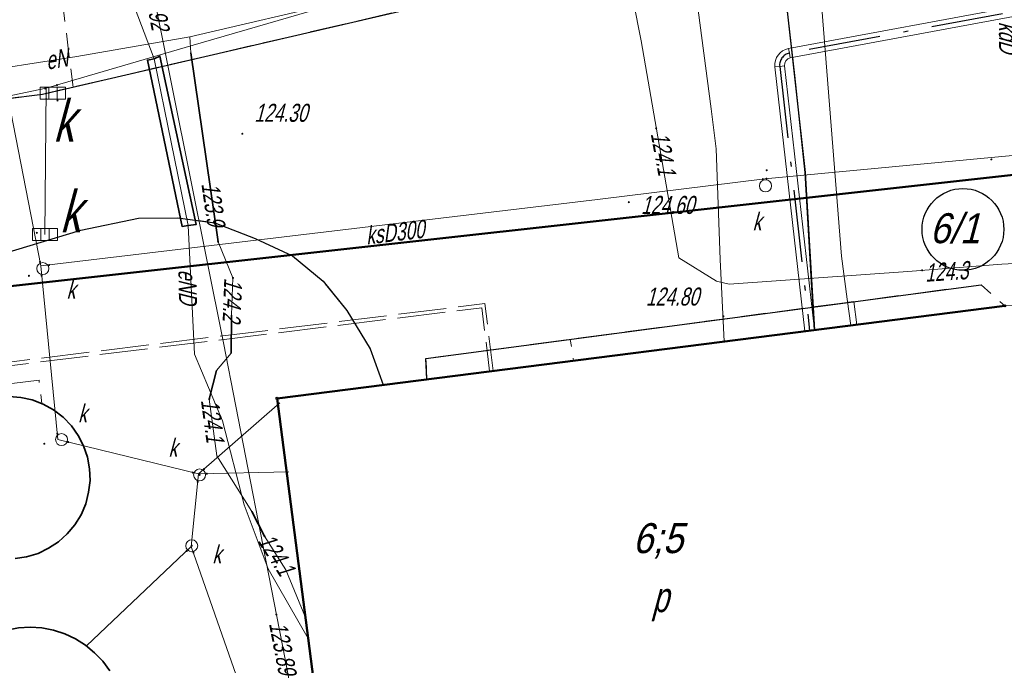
# Model space of a CAD drawing. Extents: x 7463256 to 7464485, y 5957341 to 5958260.
# Tile 16 of 256: x 7463323 to 7463364, y 5957462 to 5957489. Entities that reach past the tile are written whole.
import ezdxf
from ezdxf.enums import TextEntityAlignment as Align

# ---------------------------------------------------------------- set-up
doc = ezdxf.new("R2010")
doc.units = 0
doc.header["$MEASUREMENT"] = 0
for name, pattern in [('1.5_0.5', [2, 1.5, -0.5]), ('GAK', [5.2, 3, -1, 0.2, -1]), ('l219_500', [0]), ('mz1.0_0.5', [1.5, 1, -0.5]), ('mz2.0_0.5', [2.5, 2, -0.5])]:
    doc.linetypes.add(name, pattern=pattern)
doc.layers.get('0').update_dxf_attribs({"color": 2, "linetype": 'CONTINUOUS', "lineweight": 5})
for name, color, linetype in [('219-Linia granicy', 7, 'CONTINUOUS'), ('312-Budynek (powierzchnia)', 7, 'CONTINUOUS'), ('312-Numer ewidencyjny budynku', 7, 'CONTINUOUS'), ('312-Numer ewidencyjny budynku-Atr124', 7, 'CONTINUOUS'), ('@dzialki', 6, 'CONTINUOUS'), ('chodnik (powierzchnia)', 7, 'CONTINUOUS'), ('inna budowla hydrotechniczna (powierzchnia)', 7, 'CONTINUOUS'), ('jezdnia (powierzchnia)', 7, 'CONTINUOUS'), ('kratka ściekowa (punkt)', 7, 'CONTINUOUS'), ('kratka ściekowa (punkt)-Atr17', 7, 'CONTINUOUS'), ('krawężnik (linia)', 7, 'CONTINUOUS'), ('przewód elektroenergetyczny (linia)', 7, 'CONTINUOUS'), ('przewód elektroenergetyczny (linia)-Atr1', 7, 'CONTINUOUS'), ('przewód elektroenergetyczny - projektowany lub w budowie (linia) - ob. projektowany', 7, 'CONTINUOUS'), ('przewód inny - projektowany lub w budowie (linia) - ob. projektowany', 7, 'CONTINUOUS'), ('przewód kanalizacyjny (linia)', 7, 'CONTINUOUS'), ('przewód kanalizacyjny (linia)-Atr1', 7, 'CONTINUOUS'), ('przewód telekomunikacyjny (linia)', 7, 'CONTINUOUS'), ('Punkt budynku', 7, 'CONTINUOUS'), ('punkt o określonej wysokości (sieć elektroenergetyczna)', 7, 'CONTINUOUS'), ('punkt o określonej wysokości (sieć elektroenergetyczna)-Atr2', 7, 'CONTINUOUS'), ('punkt o określonej wysokości (sieć kanalizacyjna)', 7, 'CONTINUOUS'), ('punkt o określonej wysokości (sieć telekomunikacyjna)', 7, 'CONTINUOUS'), ('punkt o określonej wysokości (sieć telekomunikacyjna)-Atr2', 7, 'CONTINUOUS'), ('punkt wysokościowy sztuczny', 7, 'CONTINUOUS'), ('punkt wysokościowy sztuczny-Atr2', 7, 'CONTINUOUS'), ('rura ochronna - przewód elektroenergetyczny (linia)', 7, 'CONTINUOUS'), ('studzienka okrągła - przewód kanalizacyjny (punkt)', 7, 'CONTINUOUS'), ('studzienka okrągła - przewód kanalizacyjny (punkt)-Atr17', 7, 'CONTINUOUS'), ('trawnik (powierzchnia)', 7, 'CONTINUOUS')]:
    doc.layers.add(name, color=color, linetype=linetype)
doc.layers.add('@proj.rury', color=7, linetype='CONTINUOUS', lineweight=20)
doc.layers.add('____proj LSN', color=1, linetype='CONTINUOUS', lineweight=5)
doc.styles.get("Standard").update_dxf_attribs({"font": 'txt', "width": 0.75})

# ---------------------------------------------------------------- blocks, each defined once
blk = doc.blocks.new('PW01')
at = {"linetype": 'Continuous', "lineweight": 13}
h = blk.add_hatch(color=0, dxfattribs=at)
edge = h.paths.add_edge_path()
edge.add_arc((0, 0), 0.045, 0, 360)
blk = doc.blocks.new('US15')
at = {"color": 0, "linetype": 'Continuous', "lineweight": 13}
blk.add_circle((0, 0), 0.25, dxfattribs=at)
blk = doc.blocks.new('US05')
at = {"color": 0, "linetype": 'Continuous', "lineweight": 13}
for p, q in [((-0.525, -0.25), (-0.525, 0.25)), ((-0.525, 0.25), (-0.175, 0.25)), ((-0.175, -0.25), (-0.175, 0.25)), ((-0.175, 0.25), (0.175, 0.25)), ((0.175, -0.25), (0.175, 0.25)), ((0.175, 0.25), (0.525, 0.25)), ((0.525, -0.25), (0.525, 0.25)), ((-0.525, -0.25), (-0.175, -0.25)), ((-0.175, -0.25), (0.175, -0.25)), ((0.175, -0.25), (0.525, -0.25))]:
    blk.add_line(p, q, dxfattribs=at)
blk = doc.blocks.new('PW02')
at = {"linetype": 'Continuous', "lineweight": 13}
h = blk.add_hatch(color=0, dxfattribs=at)
edge = h.paths.add_edge_path()
edge.add_arc((0, 0), 0.045, 0, 360)
blk = doc.blocks.new('PUNKTBUD')
at = {"color": 0}
blk.add_circle((0, 0), 0.045, dxfattribs=at)

msp = doc.modelspace()

# ---------------------------------------------------------------- linework, layer by layer
at = {"layer": '219-Linia granicy', "color": 3, "linetype": 'l219_500', "lineweight": 50, "flags": 128}
msp.add_lwpolyline([(7463373.25, 5957483.26), (7463300.58, 5957475.21)], dxfattribs=at)
at = {"layer": '312-Budynek (powierzchnia)', "color": 7, "linetype": 'Continuous', "lineweight": 50, "flags": 128}
for points in [[(7463333.64, 5957472.96), (7463363.99, 5957476.82)], [(7463336.04, 5957454.48), (7463333.64, 5957472.96)]]:
    msp.add_lwpolyline(points, dxfattribs=at)
at = {"layer": '@dzialki', "lineweight": 30}
msp.add_circle((7463362.245, 5957480.005), 1.705, dxfattribs=at)
at = {"layer": '@proj.rury', "lineweight": 20, "ltscale": 0.1}
for p, q in [((7463368.967, 5957490.141), (7463354.971, 5957487.546)), ((7463369.04, 5957489.748), (7463355.044, 5957487.153)), ((7463354.971, 5957487.546), (7463355.008, 5957487.349)), ((7463355.044, 5957487.153), (7463355.008, 5957487.349)), ((7463354.403, 5957486.779), (7463354.602, 5957486.801)), ((7463355.652, 5957475.769), (7463354.403, 5957486.779)), ((7463354.801, 5957486.824), (7463354.602, 5957486.801)), ((7463356.05, 5957475.814), (7463354.801, 5957486.824)), ((7463355.652, 5957475.769), (7463355.851, 5957475.792)), ((7463356.05, 5957475.814), (7463355.851, 5957475.792))]:
    msp.add_line(p, q, dxfattribs=at)
for radius in [0.7, 0.3]:
    msp.add_arc((7463355.099, 5957486.858), radius, 100.5053, 186.4712, dxfattribs=at)
at = {"layer": '____proj LSN', "linetype": 'GAK', "lineweight": 30}
msp.add_lwpolyline([(7463369.004, 5957489.945), (7463355.008, 5957487.349, 0.393739), (7463354.602, 5957486.801), (7463355.851, 5957475.792)], format="xyb", dxfattribs=at)
at = {"layer": 'chodnik (powierzchnia)', "color": 7, "linetype": 'mz1.0_0.5', "lineweight": 18, "flags": 128}
msp.add_lwpolyline([(7463357.69, 5957477), (7463357.82, 5957476.03), (7463346, 5957474.53), (7463345.87, 5957475.42)], close=True, dxfattribs=at)
at = {"layer": 'inna budowla hydrotechniczna (powierzchnia)', "color": 7, "linetype": 'Continuous', "lineweight": 35, "flags": 128}
for points in [[(7463322.46, 5957473.04), (7463322.95, 5957473), (7463323.43, 5957472.9), (7463323.89, 5957472.72), (7463324.32, 5957472.48), (7463324.72, 5957472.18), (7463325.06, 5957471.82), (7463325.35, 5957471.42), (7463325.57, 5957470.98), (7463325.73, 5957470.51), (7463325.82, 5957470.03), (7463325.84, 5957469.54), (7463325.78, 5957469.05), (7463325.66, 5957468.57), (7463325.47, 5957468.11), (7463325.21, 5957467.69), (7463324.89, 5957467.31), (7463324.53, 5957466.98), (7463324.11, 5957466.71), (7463323.67, 5957466.5), (7463323.19, 5957466.36), (7463322.71, 5957466.29)], [(7463320.02, 5957461.6), (7463320.31, 5957462), (7463320.65, 5957462.35), (7463321.03, 5957462.67), (7463321.45, 5957462.93), (7463321.89, 5957463.14), (7463322.36, 5957463.3), (7463322.85, 5957463.39), (7463323.34, 5957463.42), (7463323.83, 5957463.39), (7463324.32, 5957463.3), (7463324.79, 5957463.14), (7463325.23, 5957462.93), (7463325.65, 5957462.67), (7463326.03, 5957462.35), (7463326.37, 5957462), (7463326.66, 5957461.6)]]:
    msp.add_lwpolyline(points, dxfattribs=at)
at = {"layer": 'jezdnia (powierzchnia)', "color": 7, "linetype": '1.5_0.5', "lineweight": 18, "flags": 128}
msp.add_lwpolyline([(7463317.15, 5957348.145), (7463316.98, 5957349.48), (7463316.09, 5957356.08), (7463314.64, 5957367.19), (7463312.31, 5957384.69), (7463310.67, 5957397.23), (7463309.43, 5957406.17), (7463308.8, 5957411.03), (7463306.95, 5957425.69), (7463305.51, 5957436.41), (7463304.26, 5957446.16), (7463304.38, 5957447.86), (7463305.82, 5957457.8), (7463307.03, 5957465.62), (7463307.44, 5957469.04), (7463307.82, 5957471.16), (7463307.71, 5957472.78), (7463307.08, 5957474.42), (7463306.28, 5957475.73), (7463305.44, 5957476.74), (7463304.35, 5957477.51), (7463303.02, 5957477.94), (7463301.78, 5957477.85), (7463293.48, 5957476.69), (7463293.12, 5957475.87), (7463292.56, 5957481.3), (7463293.01, 5957480.62), (7463293.46, 5957480.66), (7463297.18, 5957481.24), (7463299.29, 5957481.6), (7463301.7, 5957482.22), (7463304.23, 5957483.67), (7463305.89, 5957485.29), (7463306.79, 5957486.78), (7463307.25, 5957488.46), (7463307.52, 5957491.77), (7463307.44, 5957494.14), (7463307.2, 5957496.1), (7463306.84, 5957497.89), (7463306.28, 5957499.68), (7463304.95, 5957501.72), (7463303.39, 5957503.29), (7463301.53, 5957504.45), (7463299.2, 5957504.96), (7463293.5, 5957504.96), (7463293.07, 5957515.5), (7463293.78, 5957515.59), (7463293.5, 5957520.58), (7463297.97, 5957520.69), (7463298.86, 5957516.34), (7463313.8, 5957518.19), (7463320.35, 5957513.68), (7463324.83, 5957514.29), (7463326.27, 5957514.95), (7463327.24, 5957515.82), (7463327.78, 5957516.85), (7463328.17, 5957518.13), (7463328.22, 5957519.49), (7463327.98, 5957520.49), (7463334.04, 5957522.29), (7463334.26, 5957521.17), (7463334.47, 5957515.53), (7463334.96, 5957509.14), (7463331.86, 5957508.71), (7463328.98, 5957507.82), (7463326.23, 5957506.61), (7463322.8, 5957504.55), (7463320.49, 5957503.06), (7463317.44, 5957500.73), (7463314.91, 5957498.4), (7463313.52, 5957495), (7463313.56, 5957493.1), (7463314.2, 5957490.79), (7463314.69, 5957489.82), (7463315.66, 5957488.74), (7463317.14, 5957487.49), (7463318.24, 5957486.71), (7463319.58, 5957486.11), (7463320.96, 5957485.64), (7463322.31, 5957485.45), (7463323.85, 5957485.64), (7463350.52, 5957491.84), (7463365.92, 5957495.63), (7463369.89, 5957497.05), (7463375.06, 5957499.48), (7463379.1, 5957502.37), (7463379.18, 5957503.49), (7463388.59, 5957504.66), (7463393.52, 5957467.87), (7463387.09, 5957467.63), (7463385.7, 5957467.02), (7463384.19, 5957464.97), (7463383.43, 5957463.28), (7463383.02, 5957461.27), (7463383.11, 5957459.02), (7463384.02, 5957454.15), (7463384.17, 5957452.74), (7463384.79, 5957451.42), (7463385.69, 5957450.45), (7463386.94, 5957449.82), (7463388.48, 5957449.44), (7463390.22, 5957449.36), (7463392.13, 5957449.46), (7463395.46, 5957449.91), (7463399.79, 5957419.5), (7463393.78, 5957418.91), (7463391.05, 5957417.47), (7463389.36, 5957415.11), (7463389.25, 5957413.55), (7463389.75, 5957410.62), (7463390.28, 5957406.09), (7463390.42, 5957406.11), (7463392.05, 5957393.37), (7463397.04, 5957394.01), (7463400.808, 5957364.642)], dxfattribs=at)
msp.add_lwpolyline([(7463375.59, 5957465.6), (7463375.73, 5957465.68), (7463376, 5957466.14), (7463376.26, 5957466.59), (7463375.39, 5957472.75), (7463374.86, 5957474.3), (7463374.23, 5957475.32), (7463373.98, 5957475.74), (7463372.86, 5957476.61), (7463371.43, 5957477.24), (7463369.91, 5957477.38), (7463365.83, 5957476.87), (7463363.99, 5957476.82), (7463363, 5957477.7), (7463339.85, 5957474.62), (7463339.89, 5957473.76), (7463338.06, 5957473.52), (7463337.52, 5957475.02), (7463336.55, 5957476.63), (7463335.56, 5957477.84), (7463334.28, 5957478.9), (7463332.73, 5957479.62), (7463331.04, 5957480.28), (7463329.5, 5957480.49), (7463327.86, 5957480.47), (7463325.45, 5957479.97), (7463321.68, 5957478.83), (7463319.57, 5957478.13), (7463318.12, 5957477.37), (7463316.9, 5957476.38), (7463315.71, 5957474.97), (7463314.68, 5957472.96), (7463313.97, 5957470.75), (7463312.01, 5957457.92), (7463312.13, 5957456.21), (7463312.57, 5957454.79), (7463313.52, 5957453.22), (7463315.11, 5957451.81), (7463316.9, 5957450.7), (7463318.88, 5957449.97), (7463320.44, 5957449.75), (7463343.22, 5957453.05), (7463344.02, 5957453.38), (7463344.62, 5957453.87), (7463345.05, 5957454.55), (7463345.08, 5957455.64), (7463347.32, 5957455.93), (7463347.88, 5957454.72), (7463348.48, 5957454.28), (7463349.2, 5957454.03), (7463350.15, 5957454.04), (7463364.53, 5957455.92), (7463365.43, 5957456.47), (7463366.14, 5957457.23), (7463366.41, 5957458.39), (7463366.01, 5957461.43), (7463367.69, 5957461.66), (7463369.83, 5957461.97), (7463371.04, 5957462.12), (7463375.97, 5957462.79)], close=True, dxfattribs=at)
at = {"layer": 'krawężnik (linia)', "color": 7, "linetype": 'Continuous', "lineweight": 25, "flags": 128}
for points in [[(7463313.52, 5957495), (7463313.56, 5957493.1), (7463314.2, 5957490.79), (7463314.69, 5957489.82), (7463315.66, 5957488.74), (7463317.14, 5957487.49), (7463318.24, 5957486.71), (7463319.58, 5957486.11), (7463320.96, 5957485.64), (7463322.31, 5957485.45), (7463323.85, 5957485.64), (7463350.52, 5957491.84)], [(7463312.01, 5957457.92), (7463313.97, 5957470.75), (7463314.68, 5957472.96), (7463315.71, 5957474.97), (7463316.9, 5957476.38), (7463318.12, 5957477.37), (7463319.57, 5957478.13), (7463321.68, 5957478.83), (7463325.45, 5957479.97), (7463327.86, 5957480.47), (7463329.5, 5957480.49), (7463331.04, 5957480.28), (7463332.73, 5957479.62), (7463334.28, 5957478.9), (7463335.56, 5957477.84), (7463336.55, 5957476.63), (7463337.52, 5957475.02), (7463338.06, 5957473.52)], [(7463339.89, 5957473.76), (7463339.85, 5957474.62), (7463363, 5957477.7)]]:
    msp.add_lwpolyline(points, dxfattribs=at)
at = {"layer": 'przewód elektroenergetyczny (linia)', "color": 1, "linetype": 'Continuous', "lineweight": 18, "flags": 128}
for points in [[(7463290.67, 5957519.7), (7463289.7, 5957519.1), (7463290.33, 5957513.17), (7463290.98, 5957506.64), (7463291.79, 5957499.08), (7463292.25, 5957496.06), (7463292.94, 5957492.13), (7463293.39, 5957489.2), (7463295.48, 5957489.42), (7463305.58, 5957489.25), (7463316.46, 5957489.79), (7463318.88, 5957487.42), (7463320.5, 5957486.66), (7463322.09, 5957486.71), (7463325.29, 5957487.21), (7463330, 5957488.03), (7463336.44, 5957489.53), (7463342.77, 5957491.36), (7463348.46, 5957492.46), (7463354.66, 5957493.8), (7463358.34, 5957494.89), (7463364.32, 5957498.49), (7463365.67, 5957497.24)], [(7463428.55, 5957515.45), (7463418.52, 5957513.73), (7463403.5, 5957511.03), (7463396.58, 5957509.89), (7463392.57, 5957509.46), (7463378.67, 5957508.18), (7463372.04, 5957507.61), (7463362.13, 5957504.89), (7463355.32, 5957504.04), (7463349.36, 5957503.37), (7463350.82, 5957492), (7463351.75, 5957485.03), (7463351.95, 5957483.37), (7463352.12, 5957478.75), (7463352.28, 5957475.33)], [(7463369.43, 5957511.47), (7463359.36, 5957510.05), (7463353.71, 5957509.09), (7463347.93, 5957508.18), (7463343.14, 5957507.44), (7463342.58, 5957506.43), (7463342.58, 5957504.03), (7463345.35, 5957504.43), (7463345.63, 5957503.36), (7463347.12, 5957496.49), (7463348.82, 5957487.86), (7463350.39, 5957478.82), (7463351.97, 5957477.84), (7463352.5, 5957477.72), (7463359.95, 5957478.25), (7463363.86, 5957478.56), (7463365.76, 5957478.65)], [(7463355.32, 5957504.04), (7463356.07, 5957492.92), (7463357.18, 5957478.89), (7463357.42, 5957477.09), (7463357.57, 5957476)], [(7463318.99, 5957495.78), (7463323.4, 5957495.68), (7463325.21, 5957495.46), (7463327.15, 5957490.71), (7463328.52, 5957487.11), (7463329.93, 5957480.17), (7463330.2, 5957474.81), (7463331.36, 5957472.02), (7463332.26, 5957468.52), (7463333.27, 5957465.86), (7463334.94, 5957462.95)], [(7463316.46, 5957489.79), (7463318.88, 5957487.42), (7463320.5, 5957486.66), (7463322.09, 5957486.71), (7463325.29, 5957487.21), (7463330, 5957488.03), (7463330.04, 5957487.36), (7463331.18, 5957479.49), (7463331.8, 5957477.98), (7463331.74, 5957476.43), (7463331.73, 5957474.84), (7463331.11, 5957474.12), (7463330.81, 5957472.93), (7463331.13, 5957470.56), (7463332.58, 5957468.25), (7463333.12, 5957467.21), (7463334, 5957465.82), (7463334.83, 5957463.83)], [(7463318.88, 5957487.42), (7463320.5, 5957486.66), (7463322.09, 5957486.71), (7463325.29, 5957487.21), (7463330, 5957488.03)]]:
    msp.add_lwpolyline(points, dxfattribs=at)
at = {"layer": 'przewód elektroenergetyczny - projektowany lub w budowie (linia) - ob. projektowany', "color": 1, "linetype": 'mz2.0_0.5', "lineweight": 18, "flags": 128}
for points in [[(7463277.25, 5957533.55), (7463278.34, 5957533.68), (7463289.87, 5957526.76), (7463292.63, 5957504.28), (7463293.13, 5957503.89), (7463297.12, 5957471.36), (7463342.31, 5957476.91), (7463342.65, 5957474.11)], [(7463277.26, 5957533.4), (7463278.31, 5957533.53), (7463289.73, 5957526.67), (7463292.49, 5957504.2), (7463292.99, 5957503.81), (7463296.99, 5957471.19), (7463342.18, 5957476.74), (7463342.5, 5957474.09)]]:
    msp.add_lwpolyline(points, dxfattribs=at)
at = {"layer": 'przewód inny - projektowany lub w budowie (linia) - ob. projektowany', "color": 7, "linetype": 'mz2.0_0.5', "lineweight": 18, "flags": 128}
msp.add_lwpolyline([(7463279.16, 5957517.99), (7463282.75, 5957518.43), (7463282.95, 5957518.44), (7463283.14, 5957518.4), (7463283.33, 5957518.33), (7463283.49, 5957518.23), (7463283.63, 5957518.09), (7463283.75, 5957517.93), (7463283.83, 5957517.75), (7463283.87, 5957517.56), (7463286.34, 5957497.41), (7463286.38, 5957497.22), (7463286.46, 5957497.04), (7463286.58, 5957496.88), (7463286.72, 5957496.75), (7463286.88, 5957496.64), (7463287.07, 5957496.57), (7463287.26, 5957496.54), (7463287.46, 5957496.54), (7463291.48, 5957497.04), (7463291.67, 5957497.04), (7463291.87, 5957497.01), (7463292.05, 5957496.94), (7463292.21, 5957496.83), (7463292.36, 5957496.7), (7463292.47, 5957496.54), (7463292.55, 5957496.36), (7463292.59, 5957496.17), (7463295.77, 5957470.29), (7463323.71, 5957473.72), (7463323.83, 5957472.75)], dxfattribs=at)
at = {"layer": 'przewód kanalizacyjny (linia)', "color": 34, "linetype": 'Continuous', "lineweight": 18, "flags": 128}
for points in [[(7463324.01, 5957485.89), (7463312.95, 5957483.57), (7463311.73, 5957494.79), (7463310.28, 5957509.64), (7463288.65, 5957506.55), (7463276.33, 5957504.7)], [(7463364.33, 5957497.59), (7463354.42, 5957494.74), (7463330.14, 5957487.68), (7463324.01, 5957485.89)], [(7463321.9, 5957488.12), (7463323.78, 5957478.48)], [(7463324.01, 5957485.89), (7463323.96, 5957479.79)], [(7463323.78, 5957478.48), (7463347, 5957481.25), (7463353.98, 5957482.11), (7463370.95, 5957483.71), (7463377.87, 5957484.41), (7463377.93, 5957483.85), (7463378.71, 5957476.92), (7463379.66, 5957468.01), (7463380.87, 5957457), (7463381.29, 5957453.65), (7463381.51, 5957451.31), (7463382.85, 5957442.66), (7463383.6, 5957437.62), (7463385.45, 5957425.41), (7463387.34, 5957413.45), (7463403.33, 5957414.57), (7463416.04, 5957415.53), (7463432.38, 5957416.54), (7463433.79, 5957416.63)], [(7463323.78, 5957478.48), (7463324.5, 5957471.25), (7463330.36, 5957469.81), (7463330.06, 5957466.78)], [(7463330.36, 5957469.81), (7463333.75, 5957472.78)], [(7463330.36, 5957469.81), (7463334.13, 5957469.9)], [(7463330.06, 5957466.78), (7463325.69, 5957462.64)], [(7463330.06, 5957466.78), (7463333.12, 5957458.05), (7463335.52, 5957458.46)]]:
    msp.add_lwpolyline(points, dxfattribs=at)
at = {"layer": 'przewód telekomunikacyjny (linia)', "color": 30, "linetype": 'Continuous', "lineweight": 18, "flags": 128}
msp.add_lwpolyline([(7463263.838, 5957494.901), (7463265.7, 5957495.13), (7463271.8, 5957496.04), (7463277.49, 5957496.85), (7463297.44, 5957498.74), (7463303.77, 5957500.26), (7463308.96, 5957501.04), (7463315.01, 5957501.59), (7463324.03, 5957498.71), (7463326.76, 5957494.85), (7463327.5, 5957493.82), (7463328.27, 5957490.86), (7463329.31, 5957485.73), (7463331.41, 5957475.27), (7463332.95, 5957467.36), (7463333.97, 5957462.09), (7463335.66, 5957453.07), (7463349.47, 5957455.23), (7463373.8, 5957458.8)], dxfattribs=at)
at = {"layer": 'rura ochronna - przewód elektroenergetyczny (linia)', "color": 6, "linetype": 'Continuous', "lineweight": 30}
msp.add_lwpolyline([(7463354.46, 5957493.23), (7463355.67, 5957482.37), (7463356.05, 5957475.81), (7463355.93, 5957477.82), (7463355.67, 5957482.37), (7463355.23, 5957486.42), (7463354.46, 5957493.23), (7463354.93, 5957495.98), (7463353.45, 5957496.77), (7463353.45, 5957497.68), (7463355.01, 5957498.79), (7463354.81, 5957500.65), (7463354.53, 5957503.12), (7463354.1, 5957505.79), (7463353.68, 5957508.95), (7463359.37, 5957509.82), (7463363.75, 5957510.37), (7463372.39, 5957511.64)], dxfattribs=at)
at = {"layer": 'rura ochronna - przewód elektroenergetyczny (linia)', "color": 1, "linetype": 'Continuous', "lineweight": 35, "flags": 128}
for points in [[(7463331.18, 5957479.49), (7463330.04, 5957487.36)], [(7463331.73, 5957474.84), (7463331.74, 5957476.43)], [(7463330.81, 5957472.93), (7463331.11, 5957474.12)], [(7463333.12, 5957467.21), (7463332.58, 5957468.25)]]:
    msp.add_lwpolyline(points, dxfattribs=at)
msp.add_lwpolyline([(7463328.52, 5957487.11), (7463328.75, 5957487.23), (7463330.27, 5957480.21), (7463329.93, 5957480.17), (7463329.68, 5957480.13), (7463328.23, 5957487.06)], close=True, dxfattribs=at)
at = {"layer": 'trawnik (powierzchnia)', "color": 7, "linetype": 'mz1.0_0.5', "lineweight": 18, "flags": 128}
msp.add_lwpolyline([(7463318.61, 5957494.01), (7463319.13, 5957489.61), (7463324.6, 5957490.23), (7463325.13, 5957485.93), (7463323.85, 5957485.64), (7463322.31, 5957485.45), (7463320.96, 5957485.64), (7463319.58, 5957486.11), (7463318.24, 5957486.71), (7463317.14, 5957487.49), (7463315.66, 5957488.74), (7463314.69, 5957489.82), (7463314.2, 5957490.79), (7463313.56, 5957493.1), (7463313.24, 5957494.98), (7463318.38, 5957495.75)], close=True, dxfattribs=at)

# ---------------------------------------------------------------- block references
at = {"layer": 'kratka ściekowa (punkt)', "color": 7, "linetype": 'Continuous', "lineweight": 18}
for p in [(7463324.29, 5957485.69), (7463323.96, 5957479.79)]:
    msp.add_blockref('US05', p, dxfattribs=at)
at = {"layer": 'Punkt budynku', "color": 5, "linetype": 'Continuous', "lineweight": 18}
for p in [(7463363.99, 5957476.82), (7463333.64, 5957472.96)]:
    msp.add_blockref('PUNKTBUD', p, dxfattribs=at)
at = {"layer": 'punkt o określonej wysokości (sieć elektroenergetyczna)', "color": 1, "linetype": 'Continuous', "lineweight": 13}
for p, rotation in [((7463349.45, 5957484.22), 279.852), ((7463360.54, 5957478.3), 4.533)]:
    msp.add_blockref('PW01', p, dxfattribs=dict(at, rotation=rotation))
for p in [(7463331.18, 5957479.49), (7463331.8, 5957477.98), (7463330.81, 5957472.93), (7463333.12, 5957467.21)]:
    msp.add_blockref('PW01', p, dxfattribs=at)
at = {"layer": 'punkt o określonej wysokości (sieć kanalizacyjna)', "color": 34, "linetype": 'Continuous', "lineweight": 13}
for p in [(7463324.46, 5957486.02), (7463323.97, 5957485.88), (7463324.01, 5957485.44), (7463324.48, 5957485.38), (7463354.06, 5957482.47), (7463353.9, 5957482.1), (7463354.05, 5957482.12), (7463323.62, 5957479.86), (7463323.75, 5957478.65), (7463324.13, 5957478.52), (7463323.29, 5957478.07), (7463323.82, 5957478.07), (7463324.47, 5957471.49), (7463323.93, 5957471.07), (7463324.93, 5957471.14), (7463330.59, 5957470.01), (7463330.12, 5957469.87), (7463330.41, 5957469.77), (7463330.71, 5957469.82), (7463330.33, 5957469.48), (7463330.08, 5957466.82), (7463329.87, 5957466.6), (7463330.15, 5957466.53)]:
    msp.add_blockref('PW01', p, dxfattribs=at)
at = {"layer": 'punkt o określonej wysokości (sieć telekomunikacyjna)', "color": 30, "linetype": 'Continuous', "lineweight": 13}
msp.add_blockref('PW01', (7463333.61, 5957463.95), dxfattribs=at)
at = {"layer": 'punkt wysokościowy sztuczny', "color": 7, "linetype": 'Continuous', "lineweight": 13}
for p in [(7463332.19, 5957483.99), (7463363.43, 5957482.92), (7463348.31, 5957481.14), (7463352.25, 5957476.38)]:
    msp.add_blockref('PW02', p, dxfattribs=at)
at = {"layer": 'studzienka okrągła - przewód kanalizacyjny (punkt)', "color": 34, "linetype": 'Continuous', "lineweight": 18}
for p in [(7463354.01, 5957481.82), (7463323.87, 5957478.37), (7463324.65, 5957471.24), (7463330.41, 5957469.77), (7463330.08, 5957466.82)]:
    msp.add_blockref('US15', p, dxfattribs=at)

# ---------------------------------------------------------------- texts
at = {"layer": '312-Numer ewidencyjny budynku', "color": 7, "linetype": 'Continuous', "lineweight": 18, "oblique": 15, "width": 0.9}
msp.add_text('6;5', height=1.25, dxfattribs=at).set_placement((7463348.47, 5957467.76), align=Align.TOP_LEFT)
at = {"layer": '312-Numer ewidencyjny budynku-Atr124', "color": 7, "oblique": 15, "width": 0.72}
msp.add_text('p', height=1.25, dxfattribs=at).set_placement((7463349.28, 5957465.3), align=Align.TOP_LEFT)
at = {"layer": '@dzialki', "linetype": 'Continuous', "lineweight": 30, "oblique": 15, "width": 0.9}
msp.add_text('6/1', height=1.25, dxfattribs=at).set_placement((7463360.856, 5957479.43))
at = {"layer": 'kratka ściekowa (punkt)-Atr17', "color": 7, "oblique": 15, "width": 0.722}
for p in [(7463324.3, 5957483.66), (7463324.58, 5957479.88)]:
    msp.add_text('k', height=1.75, dxfattribs=at).set_placement(p)
at = {"layer": 'przewód elektroenergetyczny (linia)-Atr1', "color": 1, "oblique": 15, "width": 0.72}
for s, rotation, p in [('eN', 9.5, (7463324.05, 5957486.66)), ('eN', 9.5, (7463324.05, 5957486.66)), ('eND', 271.21, (7463329.52, 5957478.33))]:
    msp.add_text(s, height=0.75, rotation=rotation, dxfattribs=at).set_placement(p)
at = {"layer": 'przewód kanalizacyjny (linia)-Atr1', "color": 34, "oblique": 15, "width": 0.72}
for s, rotation, p in [('kdD', 269.79, (7463363.75, 5957488.66)), ('ksD300', 6.78, (7463337.38, 5957479.37))]:
    msp.add_text(s, height=0.75, rotation=rotation, dxfattribs=at).set_placement(p)
at = {"layer": 'punkt o określonej wysokości (sieć elektroenergetyczna)-Atr2', "color": 1, "oblique": 15, "width": 0.72}
for s, rotation, p in [('124.1', 280.48, (7463349.22, 5957483.99)), ('123.9', 278.24, (7463330.48, 5957481.9)), ('124.3', 3.66, (7463360.68, 5957477.82)), ('124.2', 267.78, (7463331.44, 5957477.99)), ('124.1', 277.69, (7463330.46, 5957472.88)), ('124.1', 302.34, (7463332.81, 5957467.02))]:
    msp.add_text(s, height=0.75, rotation=rotation, dxfattribs=at).set_placement(p)
at = {"layer": 'punkt o określonej wysokości (sieć telekomunikacyjna)-Atr2', "color": 30, "oblique": 15, "width": 0.72}
for s, rotation, p in [('123.92', 280.64, (7463328.01, 5957490.44)), ('123.89', 280.86, (7463333.3, 5957463.57))]:
    msp.add_text(s, height=0.75, rotation=rotation, dxfattribs=at).set_placement(p)
at = {"layer": 'punkt wysokościowy sztuczny-Atr2', "color": 7, "oblique": 15, "width": 0.72}
for s, p in [('124.30', (7463332.69, 5957484.49)), ('124.60', (7463348.82, 5957480.65)), ('124.80', (7463349.02, 5957476.83))]:
    msp.add_text(s, height=0.75, dxfattribs=at).set_placement(p)
at = {"layer": 'studzienka okrągła - przewód kanalizacyjny (punkt)-Atr17', "color": 34, "oblique": 15, "width": 0.72}
for p in [(7463353.47, 5957479.96), (7463324.86, 5957477.12), (7463325.34, 5957471.96), (7463329.11, 5957470.53), (7463330.94, 5957466.09)]:
    msp.add_text('k', height=0.75, dxfattribs=at).set_placement(p)

doc.saveas('drawing.dxf')
